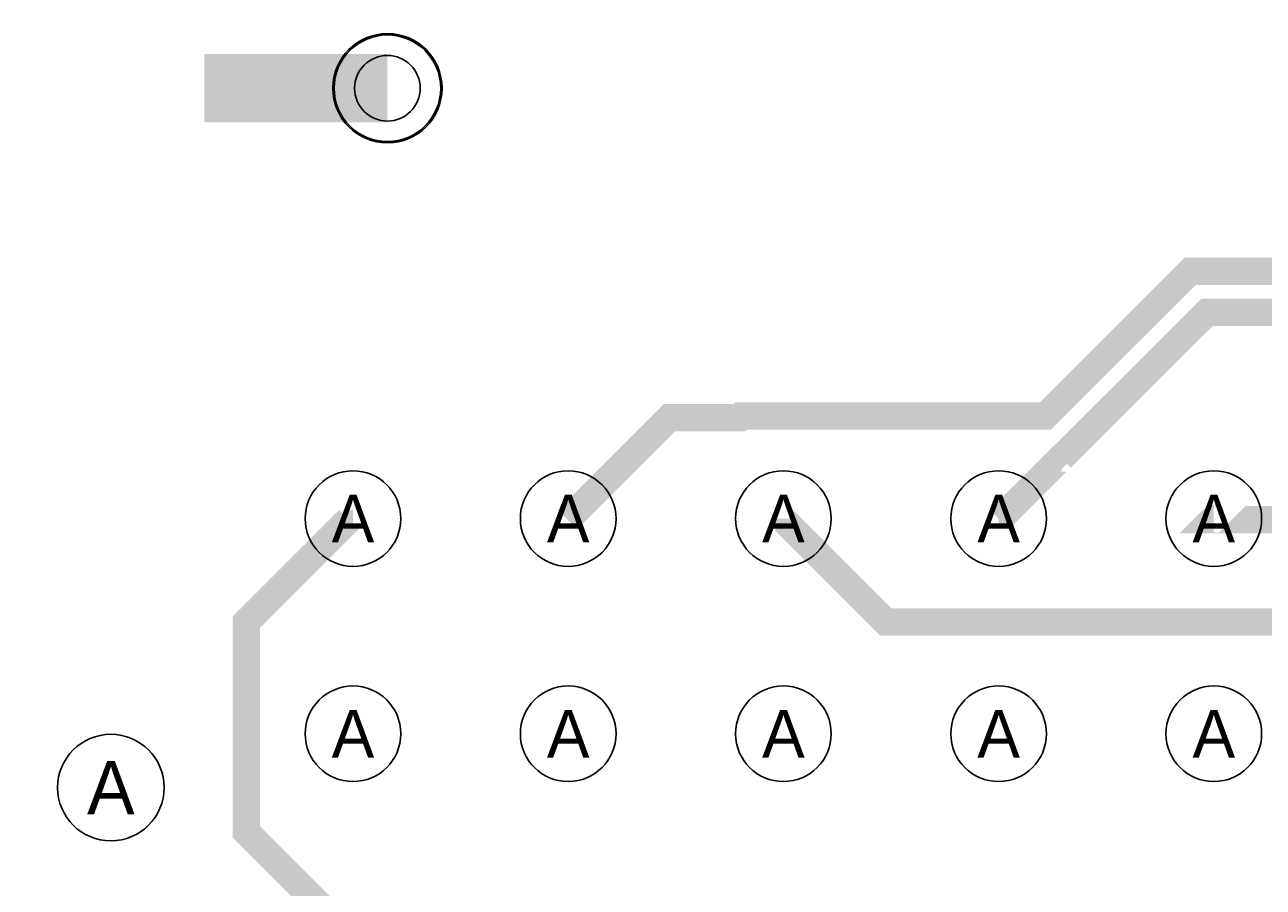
# Model space of a CAD drawing. Extents: x 0 to 3292, y 0 to 2151.
# Tile 8 of 50: x 392 to 845, y 204 to 519. Entities that reach past the tile are written whole.
import ezdxf
from ezdxf.enums import TextEntityAlignment as Align

# ---------------------------------------------------------------- set-up
doc = ezdxf.new("R2010")
doc.units = 0
doc.layers.add('ETCH_BOTTOM', color=1, linetype='CONTINUOUS')
doc.layers.add('ETCH_TOP', color=4, linetype='CONTINUOUS')

# ---------------------------------------------------------------- blocks, each defined once
blk = doc.blocks.new('VIA_C10H24')
at = {"layer": 'ETCH_BOTTOM'}
for radius in [19.5, 19.5, 12]:
    blk.add_circle((0, 0), radius, dxfattribs=at)
at = {"layer": 'ETCH_TOP'}
for radius in [19.5, 19.5, 12]:
    blk.add_circle((0, 0), radius, dxfattribs=at)
blk = doc.blocks.new('FIGURE_CIRCLE')
blk.add_circle((0, 0), 0.5)

msp = doc.modelspace()

# ---------------------------------------------------------------- linework, layer by layer
at = {"layer": 'ETCH_BOTTOM', "const_width": 10}
msp.add_lwpolyline([(826.77, 338.58), (826.66, 338.58), (826.29, 338.21), (885.21, 338.21), (1050, 503)], dxfattribs=at)
at = {"layer": 'ETCH_BOTTOM'}
msp.add_lwpolyline([(669.29, 338.58, 6, 6, 0), (669.29, 338.21, 10, 10, 0), (706.79, 300.71, 10, 10, 0), (992.71, 300.71, 10, 10, 0), (1001, 309, 10, 10, 0), (1023, 309, 10, 10, 0)], format="xyseb", dxfattribs=at)
at = {"layer": 'ETCH_TOP'}
for points, const_width in [([(457.42, 496.06), (524.42, 496.06)], 25), ([(590.66, 338.58), (627.58, 375.5), (653.17, 375.5), (653.75, 376.08), (765.08, 376.08), (818, 429), (1010.34, 429), (1081.34, 500), (1335.22, 500), (1354.91, 480.31), (1358.27, 480.31)], 10), ([(770.93, 360.71), (824.22, 414), (1004.12, 414), (1004.13, 413.99), (1016.55, 413.99), (1087.56, 485), (1300.54, 485), (1342.73, 442.81), (1371.19, 442.81), (1378.27, 435.73), (1392.43, 435.73), (1437.01, 480.31)], 10), ([(770.93, 360.71), (770.79, 360.71), (748.29, 338.21)], 10), ([(748.03, 338.58), (748.8, 338.58), (770.93, 360.71)], 6), ([(590.66, 338.58), (590.29, 338.21)], 10), ([(590.55, 338.58), (590.66, 338.58)], 6)]:
    msp.add_lwpolyline(points, dxfattribs=dict(at, const_width=const_width))
msp.add_lwpolyline([(511.81, 338.58, 6, 6, 0), (510.66, 338.58, 6, 6, 0), (510.29, 338.21, 10, 10, 0), (472.79, 300.71, 10, 10, 0), (472.79, 223.98, 10, 10, 0), (516.79, 179.98, 10, 10, 0), (944.98, 179.98, 10, 10, 0), (984, 219, 10, 10, 0), (984, 304, 10, 10, 0), (1008, 328, 10, 10, 0), (1008, 384.22, 10, 10, 0), (1093.78, 470, 10, 10, 0), (1289.84, 470, 10, 10, 0), (1358.27, 401.57, 10, 10, 0)], format="xyseb", dxfattribs=at)

# ---------------------------------------------------------------- block references
msp.add_blockref('VIA_C10H24', (524.42, 496.06), dxfattribs=at)
at = {"layer": 'MANUFACTURING_NCDRILL_FIGURE'}
for p, xscale, yscale in [((524.42, 496.06), 40, 40), ((511.81, 338.58), 35, 35), ((590.55, 338.58), 35, 35), ((669.29, 338.58), 35, 35), ((748.03, 338.58), 35, 35), ((826.77, 338.58), 35, 35), ((511.81, 259.84), 35, 35), ((590.55, 259.84), 35, 35), ((669.29, 259.84), 35, 35), ((748.03, 259.84), 35, 35), ((826.77, 259.84), 35, 35), ((423.23, 240.15), 39, 39)]:
    msp.add_blockref('FIGURE_CIRCLE', p, dxfattribs=dict(at, xscale=xscale, yscale=yscale))

# ---------------------------------------------------------------- texts
for height, p in [(17.5, (511.81, 338.58)), (17.5, (590.55, 338.58)), (17.5, (669.29, 338.58)), (17.5, (748.03, 338.58)), (17.5, (826.77, 338.58)), (17.5, (511.81, 259.84)), (17.5, (590.55, 259.84)), (17.5, (669.29, 259.84)), (17.5, (748.03, 259.84)), (17.5, (826.77, 259.84)), (19.5, (423.23, 240.15))]:
    msp.add_text('A', height=height, dxfattribs=at).set_placement(p, align=Align.MIDDLE_CENTER)

doc.saveas('drawing.dxf')
